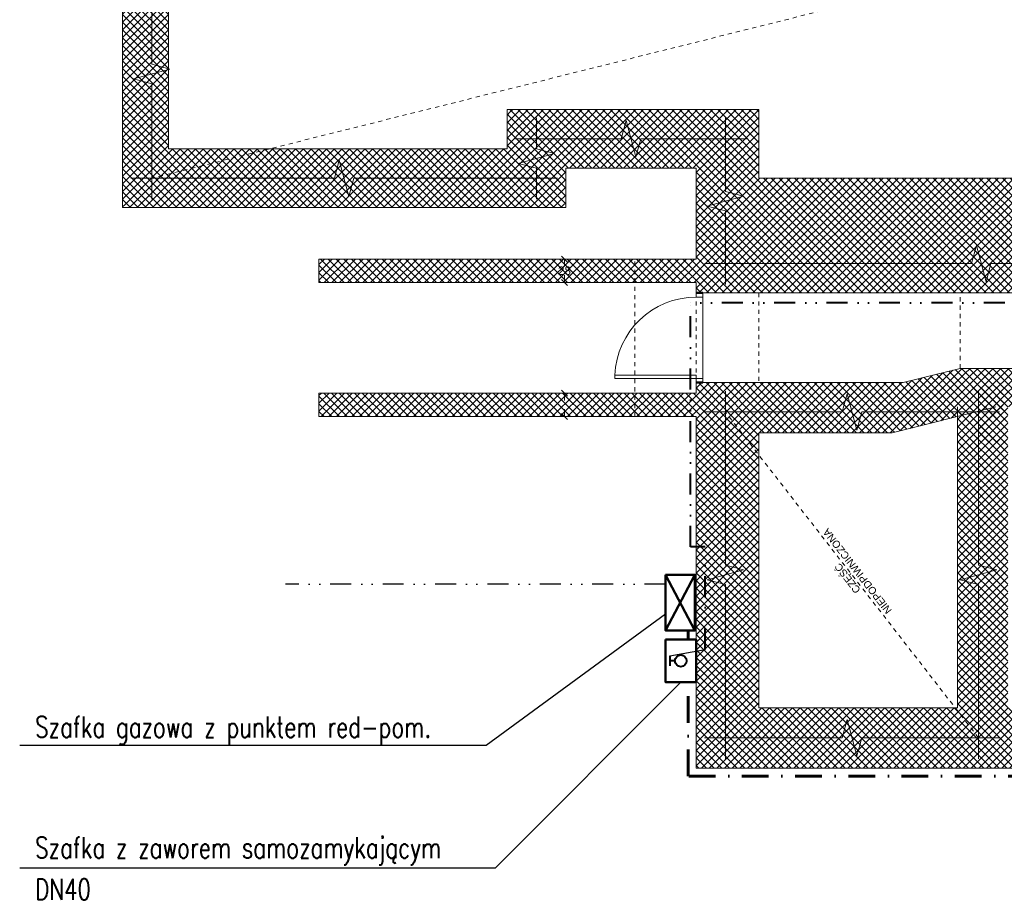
# Model space of a CAD drawing. Header units: millimetres. Extents: x 309006 to 595006, y -33000 to 67000.
# Tile 22 of 55: x 441136 to 452885, y -432 to 10075. Entities that reach past the tile are written whole.
import ezdxf

# ---------------------------------------------------------------- set-up
doc = ezdxf.new("R2010")
doc.units = ezdxf.units.MM
doc.header["$MEASUREMENT"] = 0
for name, pattern in [('DASHDOT', [25.4, 12.7, -6.35, 0, -6.35]), ('DIVIDE', [1.25, 0.5, -0.25, 0, -0.25, 0, -0.25]), ('Przerywana 1_100', [100, 50, -50])]:
    doc.linetypes.add(name, pattern=pattern)
for name, color, linetype in [('Drzwi ArchiCAD', 7, 'Continuous'), ('Opisy', 7, 'Continuous'), ('Wymiary', 7, 'Continuous')]:
    doc.layers.add(name, color=color, linetype=linetype)
for name, color, linetype, lineweight in [('Drzwi ArchiCAD_Nr_pióra__21', 7, 'Continuous', 50), ('Drzwi ArchiCAD_Nr_pióra__3', 7, 'Continuous', 20), ('Drzwi ArchiCAD_Nr_pióra__4', 7, 'Continuous', 20), ('Opisy_Nr_pióra__120', 7, 'Continuous', 5), ('PU_opisy_wk', 3, 'Continuous', 25), ('PU_URZADZENIA', 6, 'Continuous', 30), ('Ściany_Nr_pióra__21', 7, 'Continuous', 50)]:
    doc.layers.add(name, color=color, linetype=linetype, lineweight=lineweight)
for name, color, linetype, lineweight, true_color in [('Drzwi ArchiCAD_Nr_pióra__82', 7, 'Continuous', 5, 0x4b4b4b), ('Opisy_Nr_pióra__82', 7, 'Continuous', 5, 0x4b4b4b), ('Ściany_Nr_pióra__102', 7, 'Continuous', 5, 0x8c8c8c), ('Ściany_Nr_pióra__82', 7, 'Continuous', 5, 0x4b4b4b)]:
    doc.layers.add(name, color=color, linetype=linetype, lineweight=lineweight, true_color=true_color)
doc.styles.add('8', font='simplex.shx', dxfattribs={"width": 0.75})
doc.styles.add('GENERATED_STYLE_1', font='arial.ttf')
pattern_1 = [(135, (465709.09, -272436.916), (-45.961939, -45.961939), []), (225, (465709.09, -272436.916), (-45.961939, 45.961939), [])]
pattern_2 = [(135, (465709.09, -272436.916), (-45.961939, -45.961939), []), (225, (465709.09, -272436.916), (-45.961939, 45.961939), [])]

# ---------------------------------------------------------------- blocks, each defined once
blk = doc.blocks.new('ARROWHEAD_6')
at = {"color": 0, "linetype": 'Continuous', "lineweight": 0}
for p, q in [((0, 0), (-1, 0)), ((-0.5, -0.5), (0.5, 0.5))]:
    blk.add_line(p, q, dxfattribs=at)
blk = doc.blocks.new('D1 Drzwi proste 13_9')
at = {"layer": 'Drzwi ArchiCAD_Nr_pióra__21', "linetype": 'Continuous'}
for p, q in [((-535, 0), (-535, -80)), ((535, 0), (535, -80))]:
    blk.add_line(p, q, dxfattribs=at)
at = {"layer": 'Drzwi ArchiCAD_Nr_pióra__3', "linetype": 'Continuous'}
blk.add_arc((485, 0), 970, 92.3634, 180, dxfattribs=at)
at = {"layer": 'Drzwi ArchiCAD_Nr_pióra__4', "linetype": 'Continuous'}
for p, q in [((485, 970), (445, 970)), ((445, 970), (445, 0)), ((485, 0), (485, 970)), ((-485, 0), (-535, 0)), ((-535, 0), (-535, -80)), ((-485, -80), (-485, 0)), ((445, 0), (485, 0)), ((535, 0), (485, 0)), ((485, 0), (485, -80)), ((535, -80), (535, 0)), ((-535, -80), (-485, -80)), ((485, -80), (535, -80))]:
    blk.add_line(p, q, dxfattribs=at)
at = {"layer": 'Drzwi ArchiCAD_Nr_pióra__82', "linetype": 'Przerywana 1_100'}
for p, q in [((-535, 0), (535, 0)), ((-535, -750), (535, -750))]:
    blk.add_line(p, q, dxfattribs=at)

msp = doc.modelspace()

# ---------------------------------------------------------------- hatches: boundary and pattern name
at = {"layer": 'Ściany_Nr_pióra__102', "linetype": 'Continuous', "lineweight": 5}
h = msp.add_hatch(dxfattribs=at)
h.set_pattern_fill('Bloczki_betonowe', color=256, angle=90, style=0, pattern_type=2)
h.set_pattern_definition(pattern_2)
h.paths.add_polyline_path([(442362, 10602.8), (442362, 7832.1), (442912, 8532.1), (442912, 10602.8)])
h = msp.add_hatch(dxfattribs=at)
h.set_pattern_fill('Bloczki_betonowe', color=256, angle=90, style=0, pattern_type=2)
h.set_pattern_definition(pattern_2)
h.paths.add_polyline_path([(447652, 8304.2), (449207, 8304.2), (449957, 9004.2), (446952, 9004.2)])
h = msp.add_hatch(dxfattribs=at)
h.set_pattern_fill('Bloczki_betonowe', color=256, angle=90, style=0, pattern_type=2)
h.set_pattern_definition(pattern_2)
h.paths.add_polyline_path([(447652, 7832.1), (447652, 8304.2), (446952, 9004.2), (446952, 8532.1)])
h = msp.add_hatch(dxfattribs=at)
h.set_pattern_fill('Bloczki_betonowe', color=256, angle=90, style=0, pattern_type=2)
h.set_pattern_definition(pattern_2)
h.paths.add_polyline_path([(449207, 8304.2), (449207, 6814.2), (449287, 6814.2), (449957, 6814.2), (449957, 9004.2)])
h = msp.add_hatch(dxfattribs=at)
h.set_pattern_fill('Bloczki_betonowe', color=256, angle=90, style=0, pattern_type=2)
h.set_pattern_definition(pattern_2)
h.paths.add_polyline_path([(442362, 7832.1), (447652, 7832.1), (446952, 8532.1), (442912, 8532.1)])
h = msp.add_hatch(dxfattribs=at)
h.set_pattern_fill('Bloczki_betonowe', color=256, angle=90, style=0, pattern_type=2)
h.set_pattern_definition(pattern_2)
h.paths.add_polyline_path([(456497, 8184.2), (449957, 8184.2), (449957, 6814.2), (456497, 6814.2)])
h = msp.add_hatch(dxfattribs=at)
h.set_pattern_fill('Bloczki_betonowe', color=256, angle=90, style=0, pattern_type=2)
h.set_pattern_definition(pattern_1)
h.paths.add_polyline_path([(444707, 6939.2), (449207, 6939.2), (449207, 7219.2), (444707, 7219.2)])
h = msp.add_hatch(dxfattribs=at)
h.set_pattern_fill('Bloczki_betonowe', color=256, angle=90, style=0, pattern_type=2)
h.set_pattern_definition(pattern_2)
h.paths.add_polyline_path([(452357, 5914.2), (451677.9, 5744.2), (451546, 5144.2), (452784.3, 5454.2)])
h = msp.add_hatch(dxfattribs=at)
h.set_pattern_fill('Bloczki_betonowe', color=256, angle=90, style=0, pattern_type=2)
h.set_pattern_definition(pattern_2)
h.paths.add_polyline_path([(452784.3, 5454.2), (456127, 5454.2), (456127, 5914.2), (452357, 5914.2)])
h = msp.add_hatch(dxfattribs=at)
h.set_pattern_fill('Bloczki_betonowe', color=256, angle=90, style=0, pattern_type=2)
h.set_pattern_definition(pattern_2)
h.paths.add_polyline_path([(449207, 1144.2), (449957, 1864.2), (449957, 5744.2), (449287, 5744.2), (449207, 5744.2)])
h = msp.add_hatch(dxfattribs=at)
h.set_pattern_fill('Bloczki_betonowe', color=256, angle=90, style=0, pattern_type=2)
h.set_pattern_definition(pattern_2)
h.paths.add_polyline_path([(449957, 5144.2), (451546, 5144.2), (451677.9, 5744.2), (449957, 5744.2)])
h = msp.add_hatch(dxfattribs=at)
h.set_pattern_fill('Bloczki_betonowe', color=256, angle=90, style=0, pattern_type=2)
h.set_pattern_definition(pattern_1)
h.paths.add_polyline_path([(444707, 5339.2), (449207, 5339.2), (449207, 5619.2), (444707, 5619.2)])
h = msp.add_hatch(dxfattribs=at)
h.set_pattern_fill('Bloczki_betonowe', color=256, angle=90, style=0, pattern_type=2)
h.set_pattern_definition(pattern_2)
h.paths.add_polyline_path([(452327, 5454.2), (452327, 1864.2), (452927, 1864.2), (452927, 5454.2)])
h = msp.add_hatch(dxfattribs=at)
h.set_pattern_fill('Bloczki_betonowe', color=256, angle=90, style=0, pattern_type=2)
h.set_pattern_definition(pattern_2)
h.paths.add_polyline_path([(449957, 1864.2), (449207, 1144.2), (453787, 1144.2), (453787, 1864.2)])

# ---------------------------------------------------------------- linework, layer by layer
at = {"layer": 'Opisy', "color": 9, "linetype": 'Continuous', "lineweight": 5}
for p, q in [((456497, 6814.2), (449287, 6814.2)), ((449287, 6814.2), (449287, 5744.2)), ((451677.9, 5744.2), (452357, 5914.2)), ((452357, 5914.2), (457127, 5914.2)), ((449287, 5744.2), (451677.9, 5744.2))]:
    msp.add_line(p, q, dxfattribs=at)
at = {"layer": 'Opisy_Nr_pióra__120', "linetype": 'Continuous', "lineweight": 5}
for p, q in [((442712, 10922.1), (442712, 9543.6)), ((442712, 9543.6), (442929.3, 9485.3)), ((442494.7, 9368.9), (442929.3, 9485.3)), ((442494.7, 9368.9), (442712, 9310.6)), ((442712, 9310.6), (442712, 7932.1)), ((447302, 8534.6), (447302, 8904.2)), ((448313, 8654.2), (448371.3, 8871.5)), ((448487.7, 8436.8), (448371.3, 8871.5)), ((449557, 8025.6), (449557, 8904.2)), ((447052, 8654.2), (448313, 8654.2)), ((448487.7, 8436.8), (448546, 8654.2)), ((448546, 8654.2), (449807, 8654.2)), ((447519.3, 8476.4), (447084.7, 8359.9)), ((447519.3, 8476.4), (447302, 8534.6)), ((444890.5, 8182.1), (444948.8, 8399.4)), ((445065.2, 7964.8), (444948.8, 8399.4)), ((447302, 8301.7), (447084.7, 8359.9)), ((447302, 7932.1), (447302, 8301.7)), ((442462, 8182.1), (444890.5, 8182.1)), ((445065.2, 7964.8), (445123.5, 8182.1)), ((445123.5, 8182.1), (447552, 8182.1)), ((449774.3, 7967.4), (449557, 8025.6)), ((449774.3, 7967.4), (449339.7, 7850.9)), ((449557, 7792.7), (449339.7, 7850.9)), ((449557, 6914.2), (449557, 7792.7)), ((452493, 7164.2), (452551.3, 7381.5)), ((452667.7, 6946.8), (452551.3, 7381.5)), ((449307, 7164.2), (452493, 7164.2)), ((452667.7, 6946.8), (452726, 7164.2)), ((452726, 7164.2), (455912, 7164.2)), ((449557, 3567.4), (449557, 5644.2)), ((452577, 3567.4), (452577, 5644.2)), ((451008.8, 5611.5), (450950.5, 5394.2)), ((451008.8, 5611.5), (451125.2, 5176.8)), ((450950.5, 5394.2), (449307, 5394.2)), ((451183.5, 5394.2), (451125.2, 5176.8)), ((452827, 5394.2), (451183.5, 5394.2)), ((449774.3, 3509.1), (449557, 3567.4)), ((452794.3, 3509.1), (452577, 3567.4)), ((449774.3, 3509.1), (449339.7, 3392.7)), ((452794.3, 3509.1), (452359.7, 3392.7)), ((449557, 3334.4), (449339.7, 3392.7)), ((449557, 1257.7), (449557, 3334.4)), ((452577, 3334.4), (452359.7, 3392.7)), ((452577, 1257.7), (452577, 3334.4)), ((451008.8, 1725), (450950.5, 1507.7)), ((451008.8, 1725), (451125.2, 1290.3)), ((450950.5, 1507.7), (449307, 1507.7)), ((451183.5, 1507.7), (451125.2, 1290.3)), ((452827, 1507.7), (451183.5, 1507.7))]:
    msp.add_line(p, q, dxfattribs=at)
at = {"layer": 'Opisy_Nr_pióra__82', "linetype": 'Przerywana 1_100', "lineweight": 5}
for p, q in [((462827, 13212.1), (442712, 8182.1)), ((452577, 1507.7), (449557, 5394.2))]:
    msp.add_line(p, q, dxfattribs=at)
at = {"layer": 'PU_opisy_wk', "color": 2, "lineweight": 50}
for p, q in [((449193.3, 3451.7), (448843.3, 2786.7)), ((448843.3, 3451.7), (449193.3, 2786.7))]:
    msp.add_line(p, q, dxfattribs=at)
at = {"layer": 'PU_opisy_wk', "linetype": 'DIVIDE', "ltscale": 500}
msp.add_line((448843.3, 3339.2), (444308.1, 3339.2), dxfattribs=at)
at = {"layer": 'PU_opisy_wk'}
for p, q in [((448843.3, 2980), (446700.5, 1412.9)), ((449025, 2170), (446810.5, -49.3)), ((446700.5, 1412.9), (441135.9, 1412.9)), ((446810.5, -49.3), (441135.9, -49.3))]:
    msp.add_line(p, q, dxfattribs=at)
at = {"layer": 'PU_opisy_wk', "color": 2, "linetype": 'DASHDOT', "lineweight": 60, "ltscale": 25}
for p, q in [((449112.5, 2680), (449112.5, 2786.7)), ((449112.5, 1050.1), (449112.5, 2170)), ((453247.9, 1050.1), (449112.5, 1050.1))]:
    msp.add_line(p, q, dxfattribs=at)
at = {"layer": 'PU_opisy_wk', "lineweight": 40}
for p, q in [((448895.8, 2485), (448895.8, 2365.6)), ((448955.2, 2425), (448895.8, 2425))]:
    msp.add_line(p, q, dxfattribs=at)
at = {"layer": 'PU_opisy_wk', "color": 2, "lineweight": 50}
for points in [[(448843.3, 3451.7), (449193.3, 3451.7), (449193.3, 2786.7), (448843.3, 2786.7)], [(448842.9, 2680), (449207, 2680), (449207, 2170), (448842.9, 2170)]]:
    msp.add_lwpolyline(points, close=True, dxfattribs=at)
at = {"layer": 'PU_opisy_wk', "lineweight": 40}
msp.add_circle((449025, 2425), 69.7, dxfattribs=at)
at = {"layer": 'PU_URZADZENIA', "linetype": 'DIVIDE', "lineweight": 40, "ltscale": 500}
for p, q in [((456641.9, 6698.3), (449139.2, 6698.3)), ((449139.2, 3785.5), (449139.2, 6698.3)), ((449316.8, 2560), (449316.8, 3785.5))]:
    msp.add_line(p, q, dxfattribs=at)
at = {"layer": 'PU_URZADZENIA', "lineweight": 40}
msp.add_line((449316.8, 3785.5), (449139.2, 3785.5), dxfattribs=at)
at = {"layer": 'PU_URZADZENIA'}
msp.add_line((448895.8, 2485), (449316.8, 2560), dxfattribs=at)
at = {"layer": 'Wymiary', "color": 7, "linetype": 'Continuous', "lineweight": 5}
for p, q in [((447007, 7219.2), (447637.2, 7219.2)), ((447637, 7147.9), (447637, 7130.3)), ((447007, 6939.2), (447637.2, 6939.2)), ((447637, 7010.4), (447637, 7028)), ((447007, 5619.2), (447637.2, 5619.2)), ((447637, 5547.9), (447637, 5530.3)), ((447637, 5410.4), (447637, 5428)), ((447007, 5339.2), (447637.2, 5339.2))]:
    msp.add_line(p, q, dxfattribs=at)
at = {"layer": 'Ściany_Nr_pióra__102', "linetype": 'Continuous', "lineweight": 5}
for p, q in [((452809.2, 5694.1), (452382.9, 5267.9)), ((452717.2, 5694.1), (452382.9, 5359.9)), ((452625.3, 5694.1), (452382.9, 5451.8)), ((452533.4, 5694.1), (452382.9, 5543.7)), ((452441.5, 5694.1), (452382.9, 5635.6)), ((452868.1, 5661.2), (452382.9, 5176)), ((452868.1, 5236.8), (452410.7, 5694.1)), ((452868.1, 5328.7), (452502.6, 5694.1)), ((452868.1, 5420.6), (452594.6, 5694.1)), ((452868.1, 5512.5), (452686.5, 5694.1)), ((452868.1, 5604.5), (452778.4, 5694.1)), ((452868.1, 5144.8), (452382.9, 5630)), ((452868.1, 5569.3), (452382.9, 5084.1)), ((452868.1, 5052.9), (452382.9, 5538.1)), ((452793.6, 5035.5), (452382.9, 5446.2)), ((452868.1, 5477.3), (452426.3, 5035.5)), ((452701.7, 5035.5), (452382.9, 5354.2)), ((452868.1, 5385.4), (452518.2, 5035.5)), ((452868.1, 5293.5), (452610.1, 5035.5)), ((452609.8, 5035.5), (452382.9, 5262.3)), ((452517.8, 5035.5), (452382.9, 5170.4)), ((452868.1, 5201.6), (452702, 5035.5)), ((452425.9, 5035.5), (452382.9, 5078.5)), ((452868.1, 5109.6), (452794, 5035.5))]:
    msp.add_line(p, q, dxfattribs=at)
at = {"layer": 'Ściany_Nr_pióra__21', "linetype": 'Continuous', "lineweight": 5}
for p, q in [((449207, 6814.2), (449287, 6814.2)), ((449287, 6814.2), (449957, 6814.2)), ((449207, 5744.2), (449287, 5744.2)), ((449287, 5744.2), (449957, 5744.2))]:
    msp.add_line(p, q, dxfattribs=at)
at = {"layer": 'Ściany_Nr_pióra__21', "linetype": 'Continuous', "lineweight": 5, "flags": 128}
for points in [[(442362, 10602.8), (442362, 7832.1)], [(442912, 8532.1), (442912, 10602.8)], [(449957, 9004.2), (446952, 9004.2)], [(446952, 9004.2), (446952, 8532.1)], [(449957, 8184.2), (449957, 9004.2)], [(446952, 8532.1), (442912, 8532.1)], [(447652, 8304.2), (449207, 8304.2)], [(447652, 7832.1), (447652, 8304.2)], [(449207, 8304.2), (449207, 7219.2)], [(455352, 8184.2), (449957, 8184.2)], [(442362, 7832.1), (447652, 7832.1)], [(449207, 7219.2), (444707, 7219.2)], [(444707, 7219.2), (444707, 6939.2)], [(444707, 6939.2), (449207, 6939.2)], [(449207, 6939.2), (449207, 6814.2)], [(449957, 6814.2), (456497, 6814.2)], [(452357, 5914.2), (451677.9, 5744.2)], [(456127, 5914.2), (452357, 5914.2)], [(449207, 5744.2), (449207, 5619.2)], [(451677.9, 5744.2), (449957, 5744.2)], [(449207, 5619.2), (444707, 5619.2)], [(444707, 5619.2), (444707, 5339.2)], [(451546, 5144.2), (452784.3, 5454.2)], [(452327, 5454.2), (452327, 1864.2)], [(444707, 5339.2), (449207, 5339.2)], [(449207, 5339.2), (449207, 1144.2)], [(449957, 1864.2), (449957, 5144.2)], [(449957, 5144.2), (451546, 5144.2)], [(452327, 1864.2), (449957, 1864.2)], [(449207, 1144.2), (453427, 1144.2)]]:
    msp.add_lwpolyline(points, dxfattribs=at)
at = {"layer": 'Ściany_Nr_pióra__82', "linetype": 'Przerywana 1_100', "lineweight": 5}
for p, q in [((448477, 5339.2), (448477, 7219.2)), ((452357, 5914.2), (452357, 6814.2))]:
    msp.add_line(p, q, dxfattribs=at)

# ---------------------------------------------------------------- block references
at = {"layer": 'Drzwi ArchiCAD', "color": 251, "linetype": 'Continuous', "lineweight": 5, "true_color": 0x6a6a6a, "xscale": -1, "zscale": 1000, "rotation": 89.99999999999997}
msp.add_blockref('D1 Drzwi proste 13_9', (449207, 6279.2), dxfattribs=at)
at = {"layer": 'Wymiary', "color": 7, "lineweight": 5, "xscale": 71.25, "yscale": 71.25, "zscale": 71.25}
for p, rotation in [((447637, 7219.2), 90), ((447637, 6939.2), 270), ((447637, 5619.2), 90), ((447637, 5339.2), 270)]:
    msp.add_blockref('ARROWHEAD_6', p, dxfattribs=dict(at, rotation=rotation))

# ---------------------------------------------------------------- texts
at = {"layer": 'Opisy_Nr_pióra__120', "linetype": 'Continuous', "lineweight": 5, "style": 'GENERATED_STYLE_1'}
for s, p in [('NIEPODPIWNICZONA', (451548.5, 3028.4)), ('CZĘŚĆ', (451176, 3272.6))]:
    msp.add_text(s, height=87.5, rotation=127.84899, dxfattribs=at).set_placement(p)
at = {"layer": 'PU_opisy_wk', "linetype": 'ByBlock', "style": '8', "width": 0.75}
for s, p in [('Szafka gazowa z punktem red-pom.', (441319.6, 1509.3)), ('Szafka z zaworem samozamykającym', (441319.6, 72.2)), ('DN40', (441319.6, -427.7))]:
    msp.add_text(s, height=250, dxfattribs=at).set_placement(p)
at = {"layer": 'Wymiary', "color": 7, "lineweight": 5, "insert": (447637, 7079.2), "char_height": 100, "attachment_point": 5, "style": 'GENERATED_STYLE_1'}
msp.add_mtext('\\A1;28', dxfattribs=at)

doc.saveas('drawing.dxf')
